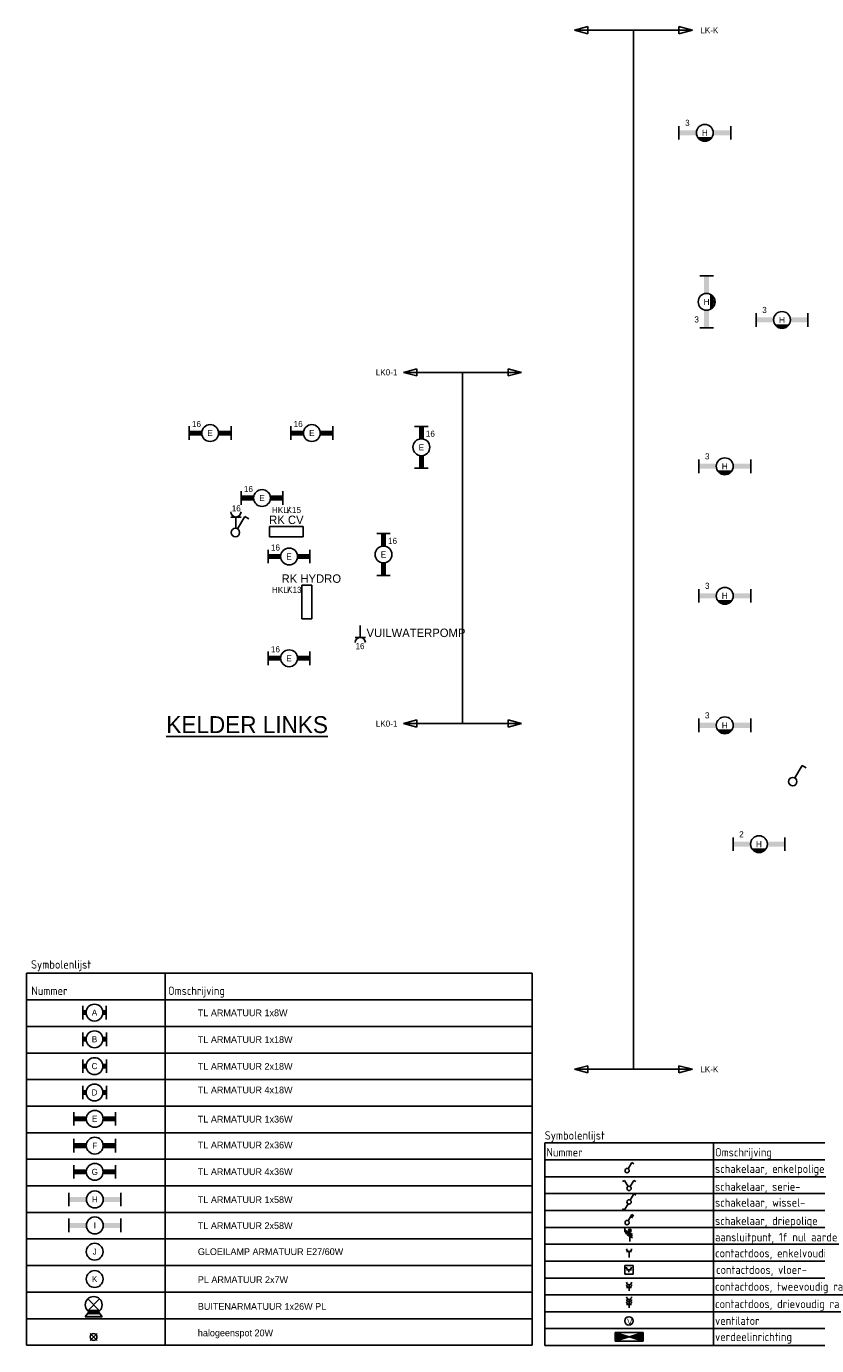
# Model space of a CAD drawing. Extents: x 26158 to 79647, y 1423 to 40509.
# Tile 1 of 3: x 26158 to 49593, y 1423 to 40509. Entities that reach past the tile are written whole.
import ezdxf
from ezdxf.enums import TextEntityAlignment as Align

# ---------------------------------------------------------------- set-up
doc = ezdxf.new("R2010")
doc.units = 0
doc.layers.get('0').update_dxf_attribs({"linetype": 'CONTINUOUS'})
for name, color, linetype in [('EL$1----', 3, 'CONTINUOUS'), ('EL6212--', 3, 'CONTINUOUS'), ('EL6212--_S', 4, 'CONTINUOUS'), ('EL6222--', 3, 'CONTINUOUS'), ('EL6311--', 3, 'CONTINUOUS')]:
    doc.layers.add(name, color=color, linetype=linetype)
doc.styles.add('BURO-018', font='BUROFONT', dxfattribs={"height": 180})
doc.styles.add('BURO-025', font='BUROFONT', dxfattribs={"height": 250})
doc.styles.add('BURO-035', font='BUROFONT', dxfattribs={"height": 350})
doc.styles.get("Standard").update_dxf_attribs({"font": 'ISOCP'})

# ---------------------------------------------------------------- blocks, each defined once
blk = doc.blocks.new('1115B3WD')
at = {"color": 0, "linetype": 'Continuous'}
for p, q in [((1.88, 1.85), (-1.88, 1.85)), ((1.68, 1.65), (-1.68, 1.65)), ((1.43, 1.45), (-1.43, 1.45)), ((1.09, 1.25), (-1.09, 1.25)), ((0.5, 1.05), (-0.5, 1.05))]:
    blk.add_line(p, q, dxfattribs=at)
blk = doc.blocks.new('1114A1')
at = {"color": 0, "linetype": 'Continuous'}
for p, q in [((0.62, 3.33), (2.74, 7)), ((2.74, 7), (3.95, 6.3))]:
    blk.add_line(p, q, dxfattribs=at)
blk.add_circle((0, 2.25), 1.25, dxfattribs=at)
at = {"color": 0, "linetype": 'Continuous', "style": 'BURO-018'}
for tag, p in [('E_SLET1', (3.36, 9)), ('E_GKAST', (11.61, 4.38)), ('E_GROEP', (11.61, 1.38))]:
    blk.add_attdef(tag, text='', height=1.8, dxfattribs=at).set_placement(p, align=Align.MIDDLE)
at = {"color": 0, "linetype": 'Continuous', "style": 'BURO-018', "flags": 1}
blk.add_attdef('E_MATCODE', text='', height=1.8, dxfattribs=at).set_placement((0, 0), align=Align.MIDDLE)
blk = doc.blocks.new('1115B61240')
at = {"color": 0}
for p, q in [((-6.2, 2), (-6.2, -2)), ((6.2, 2), (6.2, -2))]:
    blk.add_line(p, q, dxfattribs=at)
at = {"color": 0, "linetype": 'Continuous'}
blk.add_circle((0, 0), 2.5, dxfattribs=at)
at = {"color": 0}
for points in [[(-2.5, 0.75), (-6.2, 0.75), (-2.5, -0.75), (-6.2, -0.75)], [(2.5, 0.75), (6.2, 0.75), (2.5, -0.75), (6.2, -0.75)]]:
    blk.add_solid(points, dxfattribs=at)
at = {"color": 0, "linetype": 'Continuous', "style": 'BURO-018'}
for tag, p in [('E_GROEP', (0, 5)), ('E_GKAST', (0, 5)), ('E_ARMCODE', (0, 0)), ('E_SLET', (4.5, -3))]:
    blk.add_attdef(tag, text='', height=1.8, dxfattribs=at).set_placement(p, align=Align.MIDDLE)
blk = doc.blocks.new('111304')
at = {"color": 0, "linetype": 'Continuous'}
for p, q in [((-1.5, 4.5), (1.5, 4.5)), ((0, 1), (0, 4.5))]:
    blk.add_line(p, q, dxfattribs=at)
blk.add_arc((0, 6), 1.5, 180, 360, dxfattribs=at)
at = {"color": 0, "linetype": 'Continuous', "style": 'BURO-018'}
for tag in ['E_GROEP', 'E_GKAST']:
    blk.add_attdef(tag, text='', height=1.8, dxfattribs=at).set_placement((0, 8.5), align=Align.MIDDLE)
at = {"color": 0, "linetype": 'Continuous', "style": 'BURO-018', "flags": 1}
for tag, p in [('E_VERMCODE', (13, 8.5)), ('E_MATCODE', (0, 0))]:
    blk.add_attdef(tag, text='', height=1.8, dxfattribs=at).set_placement(p, align=Align.MIDDLE)
blk = doc.blocks.new('111207')
at = {"color": 0, "linetype": 'Continuous'}
for p, q in [((5, 4), (-5, 4)), ((-5, 4), (-5, 1)), ((5, 1), (5, 4)), ((-5, 1), (5, 1))]:
    blk.add_line(p, q, dxfattribs=at)
at = {"color": 0, "linetype": 'Continuous', "style": 'BURO-018'}
for tag, p in [('E_GKAST', (0, 12)), ('E_GROEP', (0, 9)), ('E_KAST', (0, 6))]:
    blk.add_attdef(tag, text='', height=1.8, dxfattribs=at).set_placement(p, align=Align.MIDDLE)
at = {"color": 0, "linetype": 'Continuous', "style": 'BURO-018', "flags": 1}
blk.add_attdef('E_MATCODE', text='', height=1.8, dxfattribs=at).set_placement((0, 0), align=Align.MIDDLE)
blk = doc.blocks.new('E00160')
at = {"color": 0, "linetype": 'Continuous'}
for p, q in [((-17.5, 0), (-13.5, 1.07)), ((-17.5, 0), (17.5, 0)), ((-17.5, 0), (-13.5, -1.07)), ((-13.5, -1.07), (-13.5, 1.07)), ((17.5, 0), (13.5, 1.07)), ((13.5, -1.07), (13.5, 1.07)), ((17.5, 0), (13.5, -1.07))]:
    blk.add_line(p, q, dxfattribs=at)
at = {"color": 0, "linetype": 'Continuous', "style": 'BURO-035'}
for tag, p in [('E_TEXT2', (-22.5, 0)), ('E_TEXT1', (22.5, 0))]:
    blk.add_attdef(tag, text='', height=3.5, dxfattribs=at).set_placement(p, align=Align.MIDDLE)
blk = doc.blocks.new('1115B61540')
at = {"color": 0}
for p, q in [((-7.7, 2), (-7.7, -2)), ((7.7, 2), (7.7, -2))]:
    blk.add_line(p, q, dxfattribs=at)
at = {"color": 0, "linetype": 'Continuous'}
blk.add_circle((0, 0), 2.5, dxfattribs=at)
at = {"color": 0}
for points in [[(-2.5, 0.75), (-7.7, 0.75), (-2.5, -0.75), (-7.7, -0.75)], [(2.5, 0.75), (7.7, 0.75), (2.5, -0.75), (7.7, -0.75)]]:
    blk.add_solid(points, dxfattribs=at)
at = {"color": 0, "linetype": 'Continuous', "style": 'BURO-018'}
for tag, p in [('E_GROEP', (0, 5)), ('E_GKAST', (0, 5)), ('E_ARMCODE', (0, 0)), ('E_SLET', (4.5, -3))]:
    blk.add_attdef(tag, text='', height=1.8, dxfattribs=at).set_placement(p, align=Align.MIDDLE)
blk = doc.blocks.new('1115B3A')
at = {"color": 0, "linetype": 'Continuous'}
blk.add_circle((0, 0), 2.5, dxfattribs=at)
at = {"color": 0, "linetype": 'Continuous', "style": 'BURO-018'}
for tag, p in [('E_GROEP', (0, 5)), ('E_GKAST', (0, 5)), ('E_ARMCODE', (0, 0)), ('E_SLET', (4.5, -1))]:
    blk.add_attdef(tag, text='', height=1.8, dxfattribs=at).set_placement(p, align=Align.MIDDLE)
blk = doc.blocks.new('111503')
at = {"color": 0, "linetype": 'Continuous'}
for p, q in [((-1.77, 1.73), (1.77, 5.27)), ((1.77, 1.73), (-1.77, 5.27))]:
    blk.add_line(p, q, dxfattribs=at)
blk.add_circle((0, 3.5), 2.5, dxfattribs=at)
at = {"color": 0, "linetype": 'Continuous', "style": 'BURO-018'}
for tag, p in [('E_GROEP', (0, 8.5)), ('E_GKAST', (0, 8.5)), ('E_ARMCODE', (0, 3.5)), ('E_SLET', (4.5, 2.5))]:
    blk.add_attdef(tag, text='', height=1.8, dxfattribs=at).set_placement(p, align=Align.MIDDLE)
blk = doc.blocks.new('1115B6330')
at = {"color": 0}
for p, q in [((-3.5, 2), (-3.5, -2)), ((3.5, 2), (3.5, -2))]:
    blk.add_line(p, q, dxfattribs=at)
at = {"color": 0, "linetype": 'Continuous'}
blk.add_circle((0, 0), 2.5, dxfattribs=at)
at = {"color": 0}
for points in [[(-2.5, 0.75), (-3.5, 0.75), (-2.5, -0.75), (-3.5, -0.75)], [(2.5, 0.75), (3.5, 0.75), (2.5, -0.75), (3.5, -0.75)]]:
    blk.add_solid(points, dxfattribs=at)
at = {"color": 0, "linetype": 'Continuous', "style": 'BURO-018'}
for tag, p in [('E_GROEP', (0, 5)), ('E_GKAST', (0, 5)), ('E_ARMCODE', (0, 0)), ('E_SLET', (4.5, -3))]:
    blk.add_attdef(tag, text='', height=1.8, dxfattribs=at).set_placement(p, align=Align.MIDDLE)
blk = doc.blocks.new('1115B6630')
at = {"color": 0}
for p, q in [((-3.5, 2), (-3.5, -2)), ((3.5, 2), (3.5, -2))]:
    blk.add_line(p, q, dxfattribs=at)
at = {"color": 0, "linetype": 'Continuous'}
blk.add_circle((0, 0), 2.5, dxfattribs=at)
at = {"color": 0}
for points in [[(-2.5, 0.75), (-3.5, 0.75), (-2.5, -0.75), (-3.5, -0.75)], [(2.5, 0.75), (3.5, 0.75), (2.5, -0.75), (3.5, -0.75)]]:
    blk.add_solid(points, dxfattribs=at)
at = {"color": 0, "linetype": 'Continuous', "style": 'BURO-018'}
for tag, p in [('E_GROEP', (0, 5)), ('E_GKAST', (0, 5)), ('E_ARMCODE', (0, 0)), ('E_SLET', (4.5, -3))]:
    blk.add_attdef(tag, text='', height=1.8, dxfattribs=at).set_placement(p, align=Align.MIDDLE)
blk = doc.blocks.new('RENVOY1ROW')
at = {"layer": 'EL6311--', "color": 1, "flags": 8}
for p in [(0.5, 1), (50.5, 1)]:
    blk.add_attdef('TITEL', p, '', height=2.5, dxfattribs=at)
blk = doc.blocks.new('111405')
at = {"color": 0, "linetype": 'Continuous'}
for p, q in [((-2.74, 7), (-3.95, 6.3)), ((-0.62, 3.33), (-2.74, 7)), ((0.62, 3.33), (2.74, 7)), ((2.74, 7), (3.95, 6.3))]:
    blk.add_line(p, q, dxfattribs=at)
blk.add_circle((0, 2.25), 1.25, dxfattribs=at)
at = {"color": 0, "linetype": 'Continuous', "style": 'BURO-018'}
for tag, p in [('E_SLET1', (-3.42, 9)), ('E_SLET2', (3.42, 9)), ('E_GROEP', (11.61, 1.38)), ('E_GKAST', (11.61, 4.38))]:
    blk.add_attdef(tag, text='', height=1.8, dxfattribs=at).set_placement(p, align=Align.MIDDLE)
at = {"color": 0, "linetype": 'Continuous', "style": 'BURO-018', "flags": 1}
blk.add_attdef('E_MATCODE', text='', height=1.8, dxfattribs=at).set_placement((0, 0), align=Align.MIDDLE)
blk = doc.blocks.new('111406')
at = {"color": 0, "linetype": 'Continuous'}
for p, q in [((-0.62, 1.17), (-2.74, -2.5)), ((0.62, 3.33), (2.74, 7)), ((2.74, 7), (3.95, 6.3)), ((-2.74, -2.5), (-3.95, -1.8))]:
    blk.add_line(p, q, dxfattribs=at)
blk.add_circle((0, 2.25), 1.25, dxfattribs=at)
at = {"color": 0, "linetype": 'Continuous', "style": 'BURO-018'}
for tag, p in [('E_SLET1', (3.42, 9)), ('E_GROEP', (11.61, 1.38)), ('E_GKAST', (11.61, 4.38))]:
    blk.add_attdef(tag, text='', height=1.8, dxfattribs=at).set_placement(p, align=Align.MIDDLE)
at = {"color": 0, "linetype": 'Continuous', "style": 'BURO-018', "flags": 1}
blk.add_attdef('E_MATCODE', text='', height=1.8, dxfattribs=at).set_placement((0, 0), align=Align.MIDDLE)
blk = doc.blocks.new('1114A3')
at = {"color": 0, "linetype": 'Continuous'}
for p, q in [((0.62, 3.33), (2.74, 7)), ((2.04, 5.79), (3.25, 5.09)), ((2.39, 6.39), (3.6, 5.69)), ((2.74, 7), (3.95, 6.3))]:
    blk.add_line(p, q, dxfattribs=at)
blk.add_circle((0, 2.25), 1.25, dxfattribs=at)
at = {"color": 0, "linetype": 'Continuous', "style": 'BURO-018'}
for tag, p in [('E_SLET1', (3.36, 9)), ('E_GROEP', (11.61, 1.38)), ('E_GKAST', (11.61, 4.38))]:
    blk.add_attdef(tag, text='', height=1.8, dxfattribs=at).set_placement(p, align=Align.MIDDLE)
at = {"color": 0, "linetype": 'Continuous', "style": 'BURO-018', "flags": 1}
blk.add_attdef('E_MATCODE', text='', height=1.8, dxfattribs=at).set_placement((0, 0), align=Align.MIDDLE)
blk = doc.blocks.new('E00078')
at = {"color": 0, "linetype": 'Continuous'}
for p, q in [((-3, 6.48), (-3, 8.98)), ((-3, 7.73), (1.5, 5.13)), ((1.5, 4.13), (-1.5, 5.87)), ((1.5, 3.13), (-1.5, 4.87)), ((0, 7.5), (0, 1))]:
    blk.add_line(p, q, dxfattribs=at)
at = {"color": 0, "const_width": 0.75}
blk.add_lwpolyline([(-0.38, 7.5, 1), (0.38, 7.5, 1)], format="xyb", close=True, dxfattribs=at)
at = {"color": 0, "linetype": 'Continuous', "const_width": 0.5}
blk.add_lwpolyline([(-2.18, 6.12, 1), (-1.68, 6.12, 1)], format="xyb", close=True, dxfattribs=at)
at = {"color": 0, "linetype": 'Continuous'}
for centre, radius in [((0, 7.5), 0.75), ((-1.93, 6.12), 0.5)]:
    blk.add_circle(centre, radius, dxfattribs=at)
at = {"color": 0, "linetype": 'Continuous', "style": 'BURO-018'}
for tag in ['E_GROEP', 'E_GKAST']:
    blk.add_attdef(tag, text='', height=1.8, dxfattribs=at).set_placement((0, 11), align=Align.MIDDLE)
at = {"color": 0, "linetype": 'Continuous', "style": 'BURO-018', "flags": 1}
for tag, p in [('E_VERMCODE', (13, 11)), ('E_MATCODE', (0, 0))]:
    blk.add_attdef(tag, text='', height=1.8, dxfattribs=at).set_placement(p, align=Align.MIDDLE)
blk = doc.blocks.new('1115B3')
at = {"color": 0, "linetype": 'Continuous'}
blk.add_circle((0, 3.5), 2.5, dxfattribs=at)
at = {"color": 0, "linetype": 'Continuous', "style": 'BURO-018'}
for tag, p in [('E_GROEP', (0, 8.5)), ('E_GKAST', (0, 8.5)), ('E_ARMCODE', (0, 3.5)), ('E_SLET', (4.5, 2.5))]:
    blk.add_attdef(tag, text='', height=1.8, dxfattribs=at).set_placement(p, align=Align.MIDDLE)
blk = doc.blocks.new('1116A4B')
at = {"color": 0, "linetype": 'Continuous'}
for p, q in [((-5, 4), (-5, 1)), ((5, 4), (-5, 4)), ((-5, 4), (5, 1)), ((5, 4), (-5, 1)), ((-5, 1), (5, 1)), ((5, 1), (5, 4))]:
    blk.add_line(p, q, dxfattribs=at)
for points in [[(-5, 4), (0, 2.5), (-5, 1)], [(5, 4), (0, 2.5), (5, 1)]]:
    blk.add_solid(points, dxfattribs=at)
at = {"color": 0, "linetype": 'Continuous', "style": 'BURO-018'}
for tag, p in [('E_GROEP', (0, 9)), ('E_GKAST', (0, 12)), ('E_KAST', (0, 6))]:
    blk.add_attdef(tag, text='', height=1.8, dxfattribs=at).set_placement(p, align=Align.MIDDLE)
at = {"color": 0, "linetype": 'Continuous', "style": 'BURO-018', "flags": 1}
blk.add_attdef('E_MATCODE', text='', height=1.8, dxfattribs=at).set_placement((0, 0), align=Align.MIDDLE)
blk = doc.blocks.new('111304O')
at = {"color": 0, "linetype": 'Continuous'}
for p, q in [((-2.5, 2.5), (2.5, 2.5)), ((-2.5, -2.5), (-2.5, 2.5)), ((-1.5, 0), (1.5, 0)), ((0, -1.5), (0, 0)), ((2.5, 2.5), (2.5, -2.5)), ((2.5, -2.5), (-2.5, -2.5))]:
    blk.add_line(p, q, dxfattribs=at)
blk.add_arc((0, 1.5), 1.5, 180, 360, dxfattribs=at)
at = {"color": 0, "linetype": 'Continuous', "style": 'BURO-018', "flags": 1}
for tag, p in [('E_MATCODE', (0, 0)), ('E_VERMCODE', (13, 4))]:
    blk.add_attdef(tag, text='', height=1.8, dxfattribs=at).set_placement(p, align=Align.MIDDLE)
at = {"color": 0, "linetype": 'Continuous', "style": 'BURO-018'}
for tag in ['E_GROEP', 'E_GKAST']:
    blk.add_attdef(tag, text='', height=1.8, dxfattribs=at).set_placement((0, 4), align=Align.MIDDLE)
blk = doc.blocks.new('RENVOY2ROW')
at = {"layer": 'EL6222--', "color": 1, "flags": 8}
for p in [(0.5, 1), (50.5, 1)]:
    blk.add_attdef('TITEL', p, '', height=2.5, dxfattribs=at)
blk = doc.blocks.new('E00002')
at = {"color": 0}
for p, q in [((-2.5, 0), (-1.45, 1.47)), ((2.5, 0), (-2.5, 0)), ((-1.79, 1), (1.79, 1)), ((1.45, 1.47), (2.5, 0))]:
    blk.add_line(p, q, dxfattribs=at)
for points in [[(-1.79, 1), (1.79, 1), (-2.5, 0), (2.5, 0)], [(-1.45, 1.47), (-0.5, 1), (-1.79, 1)], [(1.45, 1.47), (0.5, 1), (1.79, 1)]]:
    blk.add_solid(points, dxfattribs=at)
blk = doc.blocks.new('SPOT-04')
at = {"color": 0, "linetype": 'Continuous'}
for p, q in [((-106, -106), (106, 106)), ((-106, 106), (106, -106))]:
    blk.add_line(p, q, dxfattribs=at)
blk.add_circle((0, 0), 100, dxfattribs=at)
at = {"color": 0, "linetype": 'Continuous', "style": 'BURO-018'}
for tag, p in [('E_ARMCODE', (-407, 280)), ('E_SLET', (-402, -120)), ('E_GROEP', (-407, -520)), ('E_GKAST', (-407, -520))]:
    blk.add_attdef(tag, text='', height=180, dxfattribs=at).set_placement(p, align=Align.MIDDLE)
blk = doc.blocks.new('111304A')
at = {"color": 0, "linetype": 'Continuous'}
for p, q in [((-1.5, 3), (1.5, 3)), ((0, 1), (0, 4.5))]:
    blk.add_line(p, q, dxfattribs=at)
for centre in [(0, 6), (0, 4.5)]:
    blk.add_arc(centre, 1.5, 180, 360, dxfattribs=at)
at = {"color": 0, "linetype": 'Continuous', "style": 'BURO-018'}
for tag in ['E_GROEP', 'E_GKAST']:
    blk.add_attdef(tag, text='', height=1.8, dxfattribs=at).set_placement((0, 8.5), align=Align.MIDDLE)
at = {"color": 0, "linetype": 'Continuous', "style": 'BURO-018', "flags": 1}
for tag, p in [('E_VERMCODE', (13, 8.5)), ('E_MATCODE', (0, 0))]:
    blk.add_attdef(tag, text='', height=1.8, dxfattribs=at).set_placement(p, align=Align.MIDDLE)
blk = doc.blocks.new('111304B')
at = {"color": 0, "linetype": 'Continuous'}
for p, q in [((-1.5, 3), (1.5, 3)), ((0, 1), (0, 6))]:
    blk.add_line(p, q, dxfattribs=at)
for centre in [(0, 7.5), (0, 6), (0, 4.5)]:
    blk.add_arc(centre, 1.5, 180, 360, dxfattribs=at)
at = {"color": 0, "linetype": 'Continuous', "style": 'BURO-018'}
for tag in ['E_GROEP', 'E_GKAST']:
    blk.add_attdef(tag, text='', height=1.8, dxfattribs=at).set_placement((0, 10), align=Align.MIDDLE)
at = {"color": 0, "linetype": 'Continuous', "style": 'BURO-018', "flags": 1}
for tag, p in [('E_VERMCODE', (13, 10)), ('E_MATCODE', (0, 0))]:
    blk.add_attdef(tag, text='', height=1.8, dxfattribs=at).set_placement(p, align=Align.MIDDLE)
blk = doc.blocks.new('BLOK__RENVOOI_')
at = {"layer": 'EL6311--'}
for p, q in [((-15181, 12575), (-15181, 1554)), ((-15181, 12575), (-181, 12575)), ((-11062, 12575), (-11062, 1554)), ((-181, 12575), (-181, 1554)), ((-15181, 11788), (-181, 11788)), ((-15181, 11000), (-181, 11000)), ((-15181, 10213), (-181, 10213)), ((-15181, 9426), (-181, 9426)), ((-15181, 8639), (-181, 8639)), ((-15181, 7852), (-181, 7852)), ((-15181, 7064), (-181, 7064)), ((-15181, 6277), (-181, 6277)), ((-15181, 5490), (-181, 5490)), ((-15181, 4703), (-181, 4703)), ((-15181, 3915), (-181, 3915)), ((-15181, 3128), (-181, 3128)), ((-15181, 2341), (-181, 2341)), ((-15181, 1554), (-181, 1554))]:
    blk.add_line(p, q, dxfattribs=at)
at = {"layer": 'EL6311--', "ltscale": 100}
for p, q in [((192, 7547), (15192, 7547)), ((192, 7547), (192, 1547)), ((5192, 7547), (5192, 1544)), ((15192, 1547), (15192, 7547)), ((192, 7047), (15192, 7047)), ((192, 6547), (15192, 6547)), ((192, 6047), (15192, 6047)), ((192, 5547), (15192, 5547)), ((192, 5047), (15192, 5047)), ((192, 4547), (15192, 4547)), ((192, 4047), (15192, 4047)), ((192, 3547), (15192, 3547)), ((192, 3047), (15192, 3047)), ((192, 2547), (15192, 2547)), ((192, 2047), (15192, 2047)), ((192, 1547), (15192, 1547))]:
    blk.add_line(p, q, dxfattribs=at)
at = {"layer": 'EL$1----', "xscale": 50, "yscale": 50}
for name, p in [('1114A1', (2635, 6617)), ('111405', (2692, 6088)), ('111406', (2692, 5689)), ('1114A3', (2635, 5076)), ('E00078', (2715, 4579)), ('111304', (2692, 4109)), ('111304O', (2689, 3790))]:
    blk.add_blockref(name, p, dxfattribs=at)
at = {"layer": 'EL$1----', "xscale": -83.33333333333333, "yscale": 83.33333333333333, "rotation": 180}
blk.add_blockref('1116A4B', (2692, 2013), dxfattribs=at)
at = {"layer": 'EL6222--'}
ref = blk.add_blockref('RENVOY2ROW', (221, 3975), dxfattribs=dict(at, xscale=-100, yscale=100, rotation=180))
ref.add_attrib('KOLOM2', 'contactdoos, vloer-                                         ', (5271, 3667), dxfattribs={"color": 1, "height": 250})
at = {"layer": 'EL6222--', "xscale": 50, "yscale": 50, "zscale": 100}
for name, p in [('111304A', (2692, 3120)), ('111304B', (2692, 2615))]:
    blk.add_blockref(name, p, dxfattribs=at)
at = {"layer": 'EL6311--'}
ref = blk.add_blockref('1115B6330', (-13160, 11410), dxfattribs=dict(at, xscale=100, yscale=100, zscale=100))
ref.add_attrib('E_ARMCODE', 'A', dxfattribs={"layer": '0', "color": 1, "linetype": 'Continuous', "height": 180, "style": 'BURO-018'}).set_placement((-13160, 11410), align=Align.MIDDLE)
ref = blk.add_blockref('1115B6630', (-13159, 10620), dxfattribs=dict(at, xscale=100, yscale=100, zscale=100))
ref.add_attrib('E_ARMCODE', 'B', dxfattribs={"layer": '0', "color": 1, "linetype": 'Continuous', "height": 180, "style": 'BURO-018'}).set_placement((-13159, 10620), align=Align.MIDDLE)
ref = blk.add_blockref('1115B6630', (-13159, 9825), dxfattribs=dict(at, xscale=100, yscale=100, zscale=100))
ref.add_attrib('E_ARMCODE', 'C', dxfattribs={"layer": '0', "color": 1, "linetype": 'Continuous', "height": 180, "style": 'BURO-018'}).set_placement((-13159, 9825), align=Align.MIDDLE)
ref = blk.add_blockref('1115B6630', (-13159, 9044), dxfattribs=dict(at, xscale=100, yscale=100, zscale=100))
ref.add_attrib('E_ARMCODE', 'D', dxfattribs={"layer": '0', "color": 1, "linetype": 'Continuous', "height": 180, "style": 'BURO-018'}).set_placement((-13159, 9044), align=Align.MIDDLE)
ref = blk.add_blockref('1115B61240', (-13153, 8262), dxfattribs=dict(at, xscale=100, yscale=100, zscale=100))
ref.add_attrib('E_ARMCODE', 'E', dxfattribs={"layer": '0', "color": 1, "linetype": 'Continuous', "height": 180, "style": 'BURO-018'}).set_placement((-13153, 8262), align=Align.MIDDLE)
ref = blk.add_blockref('1115B61240', (-13153, 7468), dxfattribs=dict(at, xscale=100, yscale=100, zscale=100))
ref.add_attrib('E_ARMCODE', 'F', dxfattribs={"layer": '0', "color": 1, "linetype": 'Continuous', "height": 180, "style": 'BURO-018'}).set_placement((-13153, 7468), align=Align.MIDDLE)
ref = blk.add_blockref('1115B61240', (-13153, 6691), dxfattribs=dict(at, xscale=100, yscale=100, zscale=100))
ref.add_attrib('E_ARMCODE', 'G', dxfattribs={"layer": '0', "color": 1, "linetype": 'Continuous', "height": 180, "style": 'BURO-018'}).set_placement((-13153, 6691), align=Align.MIDDLE)
ref = blk.add_blockref('RENVOY1ROW', (192, 6559), dxfattribs=dict(at, xscale=100, yscale=100))
ref.add_attrib('KOLOM2', 'schakelaar, enkelpolige                                     ', (5242, 6659), dxfattribs={"color": 1, "height": 250})
ref = blk.add_blockref('RENVOY1ROW', (192, 6029), dxfattribs=dict(at, xscale=100, yscale=100))
ref.add_attrib('KOLOM2', 'schakelaar, serie-                                          ', (5242, 6129), dxfattribs={"color": 1, "height": 250})
ref = blk.add_blockref('1115B61540', (-13150, 5875), dxfattribs=dict(at, xscale=100, yscale=100, zscale=100))
ref.add_attrib('E_ARMCODE', 'H', dxfattribs={"layer": '0', "color": 1, "linetype": 'Continuous', "height": 180, "style": 'BURO-018'}).set_placement((-13150, 5875), align=Align.MIDDLE)
ref = blk.add_blockref('RENVOY1ROW', (192, 5559), dxfattribs=dict(at, xscale=100, yscale=100))
ref.add_attrib('KOLOM2', 'schakelaar, wissel-                                         ', (5242, 5659), dxfattribs={"color": 1, "height": 250})
ref = blk.add_blockref('1115B61540', (-13150, 5105), dxfattribs=dict(at, xscale=100, yscale=100, zscale=100))
ref.add_attrib('E_ARMCODE', 'I', dxfattribs={"layer": '0', "color": 1, "linetype": 'Continuous', "height": 180, "style": 'BURO-018'}).set_placement((-13150, 5105), align=Align.MIDDLE)
ref = blk.add_blockref('RENVOY1ROW', (192, 5017), dxfattribs=dict(at, xscale=100, yscale=100))
ref.add_attrib('KOLOM2', 'schakelaar, driepolige                                      ', (5242, 5117), dxfattribs={"color": 1, "height": 250})
ref = blk.add_blockref('RENVOY1ROW', (192, 4533), dxfattribs=dict(at, xscale=100, yscale=100))
ref.add_attrib('KOLOM2', 'aansluitpunt, 1f nul aarde                                  ', (5242, 4633), dxfattribs={"color": 1, "height": 250})
ref = blk.add_blockref('1115B3A', (-13155, 4327), dxfattribs=dict(at, xscale=100, yscale=100, zscale=100))
ref.add_attrib('E_ARMCODE', 'J', dxfattribs={"layer": '0', "color": 1, "linetype": 'Continuous', "height": 180, "style": 'BURO-018'}).set_placement((-13155, 4327), align=Align.MIDDLE)
ref = blk.add_blockref('RENVOY1ROW', (192, 4059), dxfattribs=dict(at, xscale=100, yscale=100))
ref.add_attrib('KOLOM2', 'contactdoos, enkelvoudig ra                                 ', (5242, 4159), dxfattribs={"color": 1, "height": 250})
ref = blk.add_blockref('1115B3A', (-13155, 3517), dxfattribs=dict(at, xscale=100, yscale=100, zscale=100))
ref.add_attrib('E_ARMCODE', 'K', dxfattribs={"layer": '0', "color": 1, "linetype": 'Continuous', "height": 180, "style": 'BURO-018'}).set_placement((-13155, 3517), align=Align.MIDDLE)
ref = blk.add_blockref('RENVOY1ROW', (192, 3070), dxfattribs=dict(at, xscale=100, yscale=100))
ref.add_attrib('KOLOM2', 'contactdoos, tweevoudig ra                                  ', (5242, 3170), dxfattribs={"color": 1, "height": 250})
at = {"layer": 'EL6311--', "xscale": 100, "yscale": 100, "zscale": 100}
for name in ['111503', 'E00002', '1115B3WD']:
    blk.add_blockref(name, (-13184, 2399), dxfattribs=at)
at = {"layer": 'EL6311--'}
ref = blk.add_blockref('RENVOY1ROW', (192, 2554), dxfattribs=dict(at, xscale=100, yscale=100))
ref.add_attrib('KOLOM2', 'contactdoos, drievoudig ra                                  ', (5242, 2654), dxfattribs={"color": 1, "height": 250})
ref = blk.add_blockref('1115B3', (2687, 2101), dxfattribs=dict(at, xscale=50, yscale=50, zscale=50))
ref.add_attrib('E_ARMCODE', 'V', dxfattribs={"layer": '0', "color": 1, "linetype": 'Continuous', "height": 180, "style": 'BURO-018'}).set_placement((2711, 2257), align=Align.MIDDLE)
ref = blk.add_blockref('RENVOY1ROW', (192, 2056), dxfattribs=dict(at, xscale=100, yscale=100))
ref.add_attrib('KOLOM2', 'ventilator                     ', (5242, 2156), dxfattribs={"color": 1, "height": 250})
at = {"layer": 'EL6311--', "rotation": 90}
blk.add_blockref('SPOT-04', (-13187, 1800), dxfattribs=at)
at = {"layer": 'EL6311--'}
ref = blk.add_blockref('RENVOY1ROW', (192, 1946), dxfattribs=dict(at, xscale=-100, yscale=100, rotation=180))
ref.add_attrib('KOLOM2', 'verdeelinrichting                                           ', (5242, 1679), dxfattribs={"color": 1, "height": 250})
at = {"layer": 'EL6311--', "color": 1, "style": 'BURO-018'}
for s, p in [('TL ARMATUUR 1x8W', (-10095, 11303)), ('TL ARMATUUR 1x18W', (-10095, 10511)), ('TL ARMATUUR 2x18W', (-10095, 9718)), ('TL ARMATUUR 4x18W', (-10095, 9018)), ('TL ARMATUUR 1x36W', (-10095, 8152)), ('TL ARMATUUR 2x36W', (-10095, 7388)), ('TL ARMATUUR 4x36W', (-10095, 6596)), ('TL ARMATUUR 1x58W', (-10095, 5767)), ('TL ARMATUUR 2x58W', (-10095, 4998)), ('GLOEILAMP ARMATUUR E27/60W', (-10095, 4227)), ('PL ARMATUUR 2x7W', (-10095, 3398)), ('BUITENARMATUUR 1x26W PL', (-10095, 2604)), ('halogeenspot 20W', (-10095, 1821))]:
    blk.add_text(s, height=200, dxfattribs=at).set_placement(p)
at = {"layer": 'EL6311--', "color": 1, "ltscale": 100, "flags": 8}
for tag, p in [('RENVOOI', (-15041, 12712)), ('SYMBOLEN', (-15034, 11933)), ('OMSCHIJVING', (-10979, 11933)), ('RENVOOI', (192, 7647)), ('SYMBOLEN', (242, 7147)), ('OMSCHIJVING', (5242, 7147))]:
    blk.add_attdef(tag, p, '', height=250, dxfattribs=at)

msp = doc.modelspace()

# ---------------------------------------------------------------- linework, layer by layer
at = {"layer": 'EL6311--', "color": 4}
for p, q in [((44160, 40395), (44160, 9610)), ((39091, 30258), (39091, 19852))]:
    msp.add_line(p, q, dxfattribs=at)

# ---------------------------------------------------------------- block references
at = {"layer": 'EL6212--', "color": 2}
ref = msp.add_blockref('111207', (33868, 25289), dxfattribs=dict(at, xscale=100, yscale=100, zscale=100))
ref.add_attrib('E_KAST', 'RK CV', dxfattribs={"layer": '0', "color": 2, "linetype": 'Continuous', "height": 250, "style": 'BURO-025'}).set_placement((33868, 25889), align=Align.MIDDLE)
ref.add_attrib('E_GROEP', 'K15', dxfattribs={"layer": '0', "color": 2, "linetype": 'Continuous', "height": 180, "style": 'BURO-018'}).set_placement((34089, 26178), align=Align.MIDDLE)
ref = msp.add_blockref('111207', (34227, 23456), dxfattribs=dict(at, xscale=100, yscale=100, zscale=100, rotation=270))
ref.add_attrib('E_KAST', 'RK HYDRO', dxfattribs={"layer": '0', "color": 2, "linetype": 'Continuous', "height": 250, "style": 'BURO-025'}).set_placement((34609, 24148), align=Align.MIDDLE)
ref.add_attrib('E_GROEP', 'K13', dxfattribs={"layer": '0', "color": 2, "linetype": 'Continuous', "height": 180, "style": 'BURO-018'}).set_placement((34103, 23816), align=Align.MIDDLE)
at = {"layer": 'EL6212--_S'}
ref = msp.add_blockref('E00160', (44160, 40395), dxfattribs=dict(at, xscale=-100, yscale=100, zscale=100))
ref.add_attrib('E_TEXT2', 'LK-K', dxfattribs={"layer": '0', "color": 1, "linetype": 'Continuous', "height": 180, "style": 'BURO-018'}).set_placement((46410, 40395), align=Align.MIDDLE)
ref = msp.add_blockref('E00160', (39091, 30258), dxfattribs=dict(at, xscale=-100, yscale=100, zscale=100))
ref.add_attrib('E_TEXT1', 'LK0-1', dxfattribs={"layer": '0', "color": 1, "linetype": 'Continuous', "height": 180, "style": 'BURO-018'}).set_placement((36841, 30258), align=Align.MIDDLE)
ref = msp.add_blockref('E00160', (39091, 19852), dxfattribs=dict(at, xscale=-100, yscale=100, zscale=100))
ref.add_attrib('E_TEXT1', 'LK0-1', dxfattribs={"layer": '0', "color": 1, "linetype": 'Continuous', "height": 180, "style": 'BURO-018'}).set_placement((36841, 19852), align=Align.MIDDLE)
ref = msp.add_blockref('E00160', (44160, 9610), dxfattribs=dict(at, xscale=-100, yscale=100, zscale=100))
ref.add_attrib('E_TEXT2', 'LK-K', dxfattribs={"layer": '0', "color": 1, "linetype": 'Continuous', "height": 180, "style": 'BURO-018'}).set_placement((46410, 9610), align=Align.MIDDLE)
at = {"layer": 'EL6222--'}
ref = msp.add_blockref('111304', (32374, 25522), dxfattribs=dict(at, xscale=100, yscale=100, zscale=100))
ref.add_attrib('E_GROEP', '16', dxfattribs={"layer": '0', "color": 1, "linetype": 'Continuous', "height": 180, "style": 'BURO-018'}).set_placement((32383, 26229), align=Align.MIDDLE)
ref = msp.add_blockref('111304', (36061, 22854), dxfattribs=dict(at, xscale=100, yscale=100, zscale=100, rotation=180))
ref.add_attrib('E_GROEP', '16', dxfattribs={"layer": '0', "color": 1, "linetype": 'Continuous', "height": 180, "style": 'BURO-018'}).set_placement((36052, 22147), align=Align.MIDDLE)
ref = msp.add_blockref('BLOK__RENVOOI_', (41339, -121), dxfattribs=at)
ref.add_attrib('RENVOOI', 'Symbolenlijst', (41531, 7526), dxfattribs={"layer": 'EL6311--', "color": 1, "ltscale": 100, "height": 250, "flags": 8})
ref.add_attrib('SYMBOLEN', 'Nummer', (41581, 7026), dxfattribs={"layer": 'EL6311--', "color": 1, "ltscale": 100, "height": 250, "flags": 8})
ref.add_attrib('OMSCHIJVING', 'Omschrijving', (46581, 7026), dxfattribs={"layer": 'EL6311--', "color": 1, "ltscale": 100, "height": 250, "flags": 8})
ref.add_attrib('SYMBOLEN', 'Nummer', (26305, 11812), dxfattribs={"layer": 'EL6311--', "color": 1, "ltscale": 100, "height": 250, "flags": 8})
ref.add_attrib('RENVOOI', 'Symbolenlijst', (26298, 12591), dxfattribs={"layer": 'EL6311--', "color": 1, "ltscale": 100, "height": 250, "flags": 8})
ref.add_attrib('OMSCHIJVING', 'Omschrijving', (30360, 11812), dxfattribs={"layer": 'EL6311--', "color": 1, "ltscale": 100, "height": 250, "flags": 8})
at = {"layer": 'EL6311--'}
ref = msp.add_blockref('1115B61540', (46279, 37354), dxfattribs=dict(at, xscale=100, yscale=100, zscale=100))
ref.add_attrib('E_ARMCODE', 'H', dxfattribs={"layer": '0', "color": 1, "linetype": 'Continuous', "height": 180, "style": 'BURO-018'}).set_placement((46279, 37354), align=Align.MIDDLE)
ref.add_attrib('E_GROEP', '3', dxfattribs={"layer": '0', "color": 1, "linetype": 'Continuous', "height": 180, "style": 'BURO-018'}).set_placement((45760, 37650), align=Align.MIDDLE)
at = {"layer": 'EL6311--', "xscale": 100, "yscale": 100, "zscale": 100}
for name, p in [('1115B3WD', (46279, 37017)), ('1115B3WD', (48568, 31475)), ('1115B3WD', (46868, 27143)), ('1115B3WD', (46868, 27143)), ('1114A1', (32358, 25288)), ('1115B3WD', (46868, 23306)), ('1115B3WD', (46868, 23306)), ('1115B3WD', (46868, 19469)), ('1115B3WD', (46868, 19469)), ('1114A1', (48885, 17907)), ('1115B3WD', (47883, 15949)), ('1115B3WD', (47883, 15949))]:
    msp.add_blockref(name, p, dxfattribs=at)
at = {"layer": 'EL6311--'}
ref = msp.add_blockref('1115B61540', (46330, 32346), dxfattribs=dict(at, xscale=100, yscale=100, zscale=100, rotation=90))
ref.add_attrib('E_ARMCODE', 'H', dxfattribs={"layer": '0', "color": 1, "linetype": 'Continuous', "height": 180, "style": 'BURO-018'}).set_placement((46330, 32346), align=Align.MIDDLE)
ref.add_attrib('E_GROEP', '3', dxfattribs={"layer": '0', "color": 1, "linetype": 'Continuous', "height": 180, "style": 'BURO-018'}).set_placement((46034, 31827), align=Align.MIDDLE)
at = {"layer": 'EL6311--', "xscale": 100, "yscale": 100, "zscale": 100, "rotation": 90}
msp.add_blockref('1115B3WD', (46644, 32346), dxfattribs=at)
at = {"layer": 'EL6311--'}
ref = msp.add_blockref('1115B61540', (48566, 31811), dxfattribs=dict(at, xscale=100, yscale=100, zscale=100))
ref.add_attrib('E_ARMCODE', 'H', dxfattribs={"layer": '0', "color": 1, "linetype": 'Continuous', "height": 180, "style": 'BURO-018'}).set_placement((48566, 31811), align=Align.MIDDLE)
ref.add_attrib('E_GROEP', '3', dxfattribs={"layer": '0', "color": 1, "linetype": 'Continuous', "height": 180, "style": 'BURO-018'}).set_placement((48047, 32107), align=Align.MIDDLE)
ref = msp.add_blockref('1115B61240', (31607, 28460), dxfattribs=dict(at, xscale=100, yscale=100, zscale=100, rotation=180))
ref.add_attrib('E_ARMCODE', 'E', dxfattribs={"layer": '0', "color": 1, "linetype": 'Continuous', "height": 180, "style": 'BURO-018'}).set_placement((31607, 28460), align=Align.MIDDLE)
ref.add_attrib('E_GROEP', '16', dxfattribs={"layer": '0', "color": 1, "linetype": 'Continuous', "height": 180, "style": 'BURO-018'}).set_placement((31203, 28727), align=Align.MIDDLE)
ref = msp.add_blockref('1115B61240', (34623, 28460), dxfattribs=dict(at, xscale=100, yscale=100, zscale=100, rotation=180))
ref.add_attrib('E_ARMCODE', 'E', dxfattribs={"layer": '0', "color": 1, "linetype": 'Continuous', "height": 180, "style": 'BURO-018'}).set_placement((34623, 28460), align=Align.MIDDLE)
ref.add_attrib('E_GROEP', '16', dxfattribs={"layer": '0', "color": 1, "linetype": 'Continuous', "height": 180, "style": 'BURO-018'}).set_placement((34219, 28727), align=Align.MIDDLE)
ref = msp.add_blockref('1115B61240', (37872, 28038), dxfattribs=dict(at, xscale=100, yscale=100, zscale=100, rotation=90))
ref.add_attrib('E_ARMCODE', 'E', dxfattribs={"layer": '0', "color": 1, "linetype": 'Continuous', "height": 180, "style": 'BURO-018'}).set_placement((37872, 28038), align=Align.MIDDLE)
ref.add_attrib('E_GROEP', '16', dxfattribs={"layer": '0', "color": 1, "linetype": 'Continuous', "height": 180, "style": 'BURO-018'}).set_placement((38139, 28442), align=Align.MIDDLE)
ref = msp.add_blockref('1115B61540', (46868, 27475), dxfattribs=dict(at, xscale=100, yscale=100, zscale=100))
ref.add_attrib('E_ARMCODE', 'H', dxfattribs={"layer": '0', "color": 1, "linetype": 'Continuous', "height": 180, "style": 'BURO-018'}).set_placement((46868, 27475), align=Align.MIDDLE)
ref.add_attrib('E_GROEP', '3', dxfattribs={"layer": '0', "color": 1, "linetype": 'Continuous', "height": 180, "style": 'BURO-018'}).set_placement((46349, 27771), align=Align.MIDDLE)
ref = msp.add_blockref('1115B61240', (33147, 26535), dxfattribs=dict(at, xscale=100, yscale=100, zscale=100, rotation=180))
ref.add_attrib('E_ARMCODE', 'E', dxfattribs={"layer": '0', "color": 1, "linetype": 'Continuous', "height": 180, "style": 'BURO-018'}).set_placement((33147, 26535), align=Align.MIDDLE)
ref.add_attrib('E_GROEP', '16', dxfattribs={"layer": '0', "color": 1, "linetype": 'Continuous', "height": 180, "style": 'BURO-018'}).set_placement((32743, 26802), align=Align.MIDDLE)
ref = msp.add_blockref('1115B61240', (36749, 24862), dxfattribs=dict(at, xscale=100, yscale=100, zscale=100, rotation=90))
ref.add_attrib('E_ARMCODE', 'E', dxfattribs={"layer": '0', "color": 1, "linetype": 'Continuous', "height": 180, "style": 'BURO-018'}).set_placement((36749, 24862), align=Align.MIDDLE)
ref.add_attrib('E_GROEP', '16', dxfattribs={"layer": '0', "color": 1, "linetype": 'Continuous', "height": 180, "style": 'BURO-018'}).set_placement((37016, 25266), align=Align.MIDDLE)
ref = msp.add_blockref('1115B61240', (33949, 24802), dxfattribs=dict(at, xscale=100, yscale=100, zscale=100, rotation=180))
ref.add_attrib('E_ARMCODE', 'E', dxfattribs={"layer": '0', "color": 1, "linetype": 'Continuous', "height": 180, "style": 'BURO-018'}).set_placement((33949, 24802), align=Align.MIDDLE)
ref.add_attrib('E_GROEP', '16', dxfattribs={"layer": '0', "color": 1, "linetype": 'Continuous', "height": 180, "style": 'BURO-018'}).set_placement((33545, 25069), align=Align.MIDDLE)
ref = msp.add_blockref('1115B61540', (46868, 23638), dxfattribs=dict(at, xscale=100, yscale=100, zscale=100))
ref.add_attrib('E_ARMCODE', 'H', dxfattribs={"layer": '0', "color": 1, "linetype": 'Continuous', "height": 180, "style": 'BURO-018'}).set_placement((46868, 23638), align=Align.MIDDLE)
ref.add_attrib('E_GROEP', '3', dxfattribs={"layer": '0', "color": 1, "linetype": 'Continuous', "height": 180, "style": 'BURO-018'}).set_placement((46349, 23934), align=Align.MIDDLE)
ref = msp.add_blockref('1115B61240', (33949, 21787), dxfattribs=dict(at, xscale=100, yscale=100, zscale=100, rotation=180))
ref.add_attrib('E_ARMCODE', 'E', dxfattribs={"layer": '0', "color": 1, "linetype": 'Continuous', "height": 180, "style": 'BURO-018'}).set_placement((33949, 21787), align=Align.MIDDLE)
ref.add_attrib('E_GROEP', '16', dxfattribs={"layer": '0', "color": 1, "linetype": 'Continuous', "height": 180, "style": 'BURO-018'}).set_placement((33545, 22054), align=Align.MIDDLE)
ref = msp.add_blockref('1115B61540', (46868, 19801), dxfattribs=dict(at, xscale=100, yscale=100, zscale=100))
ref.add_attrib('E_ARMCODE', 'H', dxfattribs={"layer": '0', "color": 1, "linetype": 'Continuous', "height": 180, "style": 'BURO-018'}).set_placement((46868, 19801), align=Align.MIDDLE)
ref.add_attrib('E_GROEP', '3', dxfattribs={"layer": '0', "color": 1, "linetype": 'Continuous', "height": 180, "style": 'BURO-018'}).set_placement((46349, 20096), align=Align.MIDDLE)
ref = msp.add_blockref('1115B61540', (47883, 16280), dxfattribs=dict(at, xscale=100, yscale=100, zscale=100))
ref.add_attrib('E_ARMCODE', 'H', dxfattribs={"layer": '0', "color": 1, "linetype": 'Continuous', "height": 180, "style": 'BURO-018'}).set_placement((47883, 16280), align=Align.MIDDLE)
ref.add_attrib('E_GROEP', '2', dxfattribs={"layer": '0', "color": 1, "linetype": 'Continuous', "height": 180, "style": 'BURO-018'}).set_placement((47364, 16576), align=Align.MIDDLE)

# ---------------------------------------------------------------- texts
at = {"layer": 'EL6212--_S', "color": 1, "style": 'BURO-018'}
msp.add_text('VUILWATERPOMP', height=250, dxfattribs=at).set_placement((36245, 22416))
at = {"layer": 'EL6222--', "color": 4, "style": 'BURO-018'}
for p in [(33441, 26088), (33441, 23722)]:
    msp.add_text('HKL/', height=180, dxfattribs=at).set_placement(p)
at = {"layer": 'EL6222--', "color": 33, "style": 'BURO-018'}
msp.add_text('%%uKELDER LINKS', height=500, dxfattribs=at).set_placement((30308, 19572))

doc.saveas('drawing.dxf')
